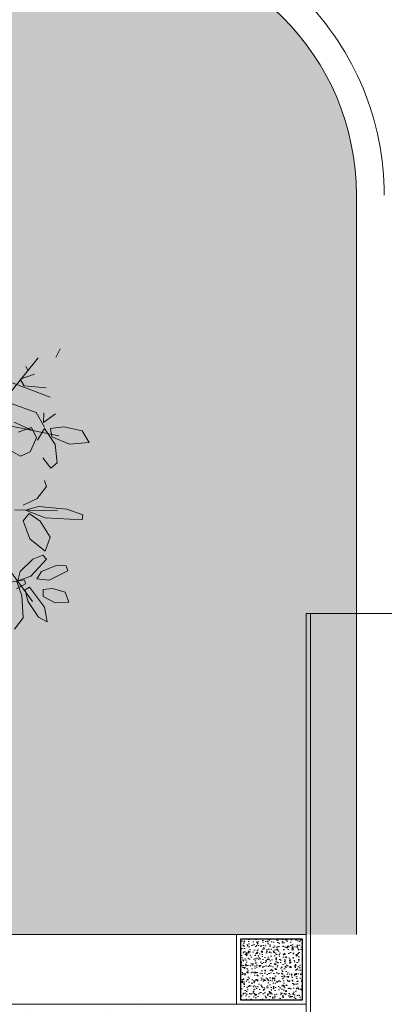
# Model space of a CAD drawing. Header units: millimetres. Extents: x -1567 to 968, y -503 to 481.
# Tile 113 of 145: x -460.58 to -459.27, y -139.44 to -135.91. Entities that reach past the tile are written whole.
import ezdxf

# ---------------------------------------------------------------- set-up
doc = ezdxf.new("R2010")
doc.units = ezdxf.units.MM
doc.layers.get('0').update_dxf_attribs({"lineweight": 0})
for name, color, linetype, lineweight in [('0_COLUMNA ACHURADO', 1, 'Continuous', 30), ('0_MUROS 1', 152, 'Continuous', 5), ('cota', 253, 'Continuous', 0)]:
    doc.layers.add(name, color=color, linetype=linetype, lineweight=lineweight)
doc.layers.add('ARBOLES', color=2, linetype='Continuous')
doc.layers.add('Hatch Jardin', color=64, linetype='Continuous', lineweight=0, true_color=0x729900)

# ---------------------------------------------------------------- blocks, each defined once
blk = doc.blocks.new('GAR')
at = {"lineweight": 0, "transparency": 33554623}
h = blk.add_hatch(dxfattribs=at)
h.set_pattern_fill('AR-CONC', color=1, scale=0.00019, angle=90.00000000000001)
h.set_pattern_definition([(140, (0, 0), (0.0030284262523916, 0.0346150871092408), [0.0036195, -0.0398145]), (85.00000000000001, (0, 0), (-0.0363008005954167, -0.0066962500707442), [0.0028956, -0.0318517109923]), (190.4514447, (0.000252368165, 0.00288458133), (-0.0332723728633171, 0.0279188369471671), [0.003076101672, -0.033837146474]), (136.1842, (-0.009652, 0), (0.0079880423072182, 0.0515050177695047), [0.00542925, -0.05972175]), (186.63555761, (-0.008986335, 0.004292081), (-0.0470109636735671, 0.0451067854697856), [0.0046141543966, -0.0507557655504]), (81.18415117, (-0.009652, 0), (-0.0470109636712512, 0.0451067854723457), [0.0043433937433, -0.0477773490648]), (111, (-0.007239, 0.004826), (0.0194303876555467, 0.0288067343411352), [0.0036195, -0.0398145]), (56.00000000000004, (-0.007239, 0.004826), (-0.0349957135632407, 0.011742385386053), [0.0028956, -0.0318516]), (161.451445, (-0.005619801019, 0.007226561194), (-0.015565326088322, 0.0405491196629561), [0.003076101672, -0.033837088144]), (127.5, (0, 0), (-0.0160654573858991, 0.0005868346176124), [0, -0.03146552, 0, -0.0323342, 0, -0.03197225]), (97.5, (0, 0), (-0.0190343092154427, 0.0126957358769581), [0, -0.01843532, 0, -0.03074162, 0, -0.01218565]), (57.50000000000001, (0, -0.01076198), (0.001088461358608, 0.0257622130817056), [0, -0.012065, 0, -0.0376428, 0, -0.0499491]), (47.5, (0, -0.01558798), (-0.0048310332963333, 0.0281445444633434), [0, -0.0156845, 0, -0.02499868, 0, -0.0354711])])
h.paths.add_polyline_path([(19.60822676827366, 126.7165921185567), (19.60822676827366, 126.4965921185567), (19.82822676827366, 126.4965921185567), (19.82822676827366, 126.7165921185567)])
at = {"layer": '0_COLUMNA ACHURADO', "lineweight": 5}
blk.add_lwpolyline([(19.59322676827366, 126.7315921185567), (19.84322676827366, 126.7315921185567), (19.84322676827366, 126.4815921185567), (19.59322676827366, 126.4815921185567)], close=True, dxfattribs=at)
at = {"layer": '0_COLUMNA ACHURADO'}
blk.add_lwpolyline([(19.60822676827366, 126.7165921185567), (19.82822676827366, 126.7165921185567), (19.82822676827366, 126.4965921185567), (19.60822676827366, 126.4965921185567)], close=True, dxfattribs=at)
blk = doc.blocks.new('ARR2')
at = {"layer": 'ARBOLES', "color": 88, "lineweight": 5, "true_color": 0x0d3805}
for p, q in [((2741.742155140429, 1214.941109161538), (2742.42773369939, 1214.682331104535)), ((2742.457037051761, 1214.888492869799), (2742.480703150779, 1214.933445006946)), ((2742.08627689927, 1214.544242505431), (2742.366752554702, 1214.886608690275)), ((2742.301348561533, 1214.841451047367), (2742.314915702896, 1214.8188167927)), ((2742.347227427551, 1214.802183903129), (2742.272014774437, 1214.77639276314)), ((2742.272014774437, 1214.77639276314), (2742.29323591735, 1214.740530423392)), ((2742.29323591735, 1214.740530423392), (2742.407854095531, 1214.73096112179)), ((2742.355347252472, 1214.603907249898), (2742.225438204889, 1214.649290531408)), ((2742.399083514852, 1214.527595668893), (2742.355347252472, 1214.603907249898)), ((2742.396109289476, 1214.602249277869), (2742.394494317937, 1214.551473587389)), ((2742.394494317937, 1214.551473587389), (2742.455729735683, 1214.59704644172)), ((2742.087958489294, 1214.560711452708), (2742.472819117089, 1214.482677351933)), ((2742.241714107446, 1214.552892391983), (2742.337142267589, 1214.509296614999)), ((2742.332208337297, 1214.526328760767), (2742.261780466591, 1214.501623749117)), ((2742.357194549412, 1214.472300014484), (2742.332208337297, 1214.526328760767)), ((2742.499117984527, 1214.529097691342), (2742.43028621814, 1214.520200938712)), ((2742.594117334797, 1214.508408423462), (2742.499117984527, 1214.529097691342)), ((2742.324835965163, 1214.39987801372), (2742.357194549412, 1214.472300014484)), ((2742.398849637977, 1214.519462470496), (2742.362665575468, 1214.459381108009)), ((2742.454173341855, 1214.437670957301), (2742.398849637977, 1214.519462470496)), ((2742.43028621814, 1214.520200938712), (2742.437685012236, 1214.47738425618)), ((2742.437685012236, 1214.47738425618), (2742.528959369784, 1214.43959086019)), ((2742.630104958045, 1214.447123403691), (2742.594117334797, 1214.508408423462)), ((2742.465151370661, 1214.342265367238), (2742.454173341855, 1214.437670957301)), ((2742.528959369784, 1214.43959086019), (2742.630104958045, 1214.447123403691)), ((2742.231512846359, 1214.400929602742), (2742.273646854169, 1214.376611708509)), ((2742.273646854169, 1214.376611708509), (2742.324835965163, 1214.39987801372)), ((2742.390377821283, 1214.369112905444), (2742.431320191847, 1214.315278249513)), ((2742.431320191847, 1214.315278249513), (2742.465151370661, 1214.342265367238)), ((2742.409448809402, 1214.219631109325), (2742.360309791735, 1214.157905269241)), ((2742.398812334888, 1214.251161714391), (2742.409448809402, 1214.219631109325)), ((2742.360309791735, 1214.157905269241), (2742.287684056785, 1214.12247705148)), ((2742.367553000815, 1214.115987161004), (2742.300300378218, 1214.097918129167)), ((2742.515153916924, 1214.101733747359), (2742.367553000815, 1214.115987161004)), ((2742.245456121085, 1214.099424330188), (2742.465934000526, 1214.094643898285)), ((2742.319004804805, 1214.080606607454), (2742.288047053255, 1214.042043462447)), ((2742.300300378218, 1214.097918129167), (2742.402466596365, 1214.058357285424)), ((2742.376550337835, 1214.039462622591), (2742.319004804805, 1214.080606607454)), ((2742.598163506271, 1214.073320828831), (2742.515153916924, 1214.101733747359)), ((2742.59484252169, 1214.047141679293), (2742.598163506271, 1214.073320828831)), ((2742.288047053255, 1214.042043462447), (2742.322275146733, 1213.948806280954)), ((2742.427997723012, 1213.956963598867), (2742.376550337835, 1214.039462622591)), ((2742.402466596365, 1214.058357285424), (2742.59484252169, 1214.047141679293)), ((2742.322275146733, 1213.948806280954), (2742.402134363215, 1213.884025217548)), ((2742.402134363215, 1213.884025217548), (2742.427997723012, 1213.956963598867)), ((2742.150319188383, 1213.877908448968), (2742.336007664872, 1213.623694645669)), ((2742.390559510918, 1213.864523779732), (2742.338292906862, 1213.843318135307)), ((2742.408945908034, 1213.843687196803), (2742.390559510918, 1213.864523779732)), ((2742.338292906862, 1213.843318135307), (2742.272545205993, 1213.779073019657)), ((2742.328772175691, 1213.754566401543), (2742.408945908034, 1213.843687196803)), ((2742.459388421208, 1213.811117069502), (2742.383224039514, 1213.780205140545)), ((2742.510446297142, 1213.808793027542), (2742.459388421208, 1213.811117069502)), ((2742.519416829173, 1213.782491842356), (2742.510446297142, 1213.808793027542)), ((2742.272545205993, 1213.779073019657), (2742.261002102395, 1213.731826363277)), ((2742.383224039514, 1213.780205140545), (2742.358424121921, 1213.742385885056)), ((2742.423115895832, 1213.735089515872), (2742.519416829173, 1213.782491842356)), ((2742.182627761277, 1213.71751557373), (2742.294477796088, 1213.735849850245)), ((2742.299716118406, 1213.715659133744), (2742.254409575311, 1213.689417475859)), ((2742.281561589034, 1213.653021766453), (2742.255770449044, 1213.728234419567)), ((2742.261002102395, 1213.731826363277), (2742.328772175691, 1213.754566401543)), ((2742.294477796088, 1213.735849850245), (2742.299716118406, 1213.715659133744)), ((2742.358424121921, 1213.742385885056), (2742.423115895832, 1213.735089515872)), ((2742.320828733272, 1213.69890063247), (2742.298194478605, 1213.685333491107)), ((2742.298194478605, 1213.685333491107), (2742.312735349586, 1213.626568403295)), ((2742.398632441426, 1213.594548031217), (2742.320828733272, 1213.69890063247)), ((2742.440704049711, 1213.691845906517), (2742.391267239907, 1213.686089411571)), ((2742.391267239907, 1213.686089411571), (2742.39256891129, 1213.650384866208)), ((2742.505913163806, 1213.672433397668), (2742.440704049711, 1213.691845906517)), ((2742.525716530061, 1213.62072822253), (2742.505913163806, 1213.672433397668)), ((2742.28805942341, 1213.539321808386), (2742.281561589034, 1213.653021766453)), ((2742.39256891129, 1213.650384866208), (2742.453578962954, 1213.616867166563)), ((2742.453578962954, 1213.616867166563), (2742.525716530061, 1213.62072822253))]:
    blk.add_line(p, q, dxfattribs=at)
at = {"layer": 'ARBOLES', "color": 86, "lineweight": 5, "true_color": 0x1a760a}
for p, q in [((2742.312735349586, 1213.626568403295), (2742.367870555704, 1213.543212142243)), ((2742.412822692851, 1213.519546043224), (2742.398632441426, 1213.594548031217)), ((2742.243347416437, 1213.480210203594), (2742.28805942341, 1213.539321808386)), ((2742.367870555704, 1213.543212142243), (2742.412822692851, 1213.519546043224))]:
    blk.add_line(p, q, dxfattribs=at)
blk = doc.blocks.new('INGRESO GENERAL')
at = {"lineweight": 0, "true_color": 0x636466}
h = blk.add_hatch(dxfattribs=at)
h.set_pattern_fill('ANSI31', color=251, scale=0.15, angle=45)
h.set_pattern_definition([(90, (-559.549051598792, -172.1162593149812), (-0.4762500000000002, 0), [])])
h.paths.add_polyline_path([(-525.5033449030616, -156.9875692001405), (-537.1783565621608, -156.9875692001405), (-537.1783565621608, -162.377569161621), (-525.5033449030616, -162.377569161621)])
at = {"layer": '0_MUROS 1', "lineweight": 5}
blk.add_lwpolyline([(-537.1783565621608, -156.9875692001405), (-525.5033449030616, -156.9875692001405), (-525.5033449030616, -162.377569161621), (-537.1783565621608, -162.377569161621)], close=True, dxfattribs=at)

msp = doc.modelspace()

# ---------------------------------------------------------------- hatches: boundary and pattern name
at = {"layer": 'Hatch Jardin', "lineweight": 0, "true_color": 0x136734, "transparency": 33554597}
h = msp.add_hatch(dxfattribs=at)
h.set_pattern_fill('AR-SAND', color=116, scale=0.0034, angle=304.2117042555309, style=0)
h.set_pattern_definition([(341.7117042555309, (-28.12582476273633, -178.5749966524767), (0.1345488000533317, 0.0980578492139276), [0, -0.1312671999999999, 0, -0.1468119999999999, 0, -0.1403349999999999]), (311.7117042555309, (-28.12582476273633, -178.5749966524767), (0.2874820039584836, 0.010640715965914), [0, -0.0708152, 0, -0.1183132, 0, -0.045339]), (271.7117042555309, (-28.18554877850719, -178.4871540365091), (0.1516147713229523, -0.2221272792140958), [0, -0.04318, 0, -0.1554479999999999, 0, -0.2029459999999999]), (261.7117042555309, (-28.18554877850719, -178.4871540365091), (0.2086465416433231, -0.1720714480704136), [0, -0.02159, 0, -0.1019048, 0, -0.116586])])
edge = h.paths.add_edge_path()
edge.add_line((-459.3717007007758, -139.1910624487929), (-479.0162829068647, -139.1910624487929))
edge.add_line((-479.0162829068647, -139.1910624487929), (-479.0162829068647, -136.5410625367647))
edge.add_arc((-478.1162829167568, -136.5410625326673), 0.8999999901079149, 89.99879374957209, 180.0000002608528, ccw=False)
edge.add_line((-478.1162639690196, -135.6410625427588), (-460.2707120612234, -135.6410625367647))
edge.add_arc((-460.2717057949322, -136.5410619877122), 0.8999999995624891, 0.026811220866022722, 89.93673693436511, ccw=False)
edge.add_line((-459.371705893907, -136.5406408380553), (-459.3717007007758, -139.1910624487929))
h = msp.add_hatch(dxfattribs=at)
h.set_pattern_fill('AR-SAND', color=116, scale=0.0034, angle=304.2117042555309, style=0)
h.set_pattern_definition([(341.7117042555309, (-10.71124254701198, -182.3750449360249), (0.1345488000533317, 0.0980578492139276), [0, -0.1312671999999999, 0, -0.1468119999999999, 0, -0.1403349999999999]), (311.7117042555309, (-10.71124254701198, -182.3750449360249), (0.2874820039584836, 0.010640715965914), [0, -0.0708152, 0, -0.1183132, 0, -0.045339]), (271.7117042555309, (-10.77096656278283, -182.2872023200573), (0.1516147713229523, -0.2221272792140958), [0, -0.04318, 0, -0.1554479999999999, 0, -0.2029459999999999]), (261.7117042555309, (-10.77096656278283, -182.2872023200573), (0.2086465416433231, -0.1720714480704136), [0, -0.02159, 0, -0.1019048, 0, -0.116586])])
h.paths.add_polyline_path([(-459.7016817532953, -144.2911106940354), (-461.8063018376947, -144.2911109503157), (-461.8062639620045, -139.441110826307), (-459.7017196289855, -139.4411108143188)])

# ---------------------------------------------------------------- linework, layer by layer
at = {"color": 252, "true_color": 0x939598}
msp.add_lwpolyline([(-459.371705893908, -136.5406402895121), (-459.3717007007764, -139.1910620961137)], dxfattribs=at)
msp.add_lwpolyline([(-479.1162829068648, -139.1910624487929), (-459.5517006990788, -139.1910624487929), (-459.5517006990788, -139.4411108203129), (-479.1162829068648, -139.4411108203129)], close=True)
for centre, radius, start, end in [((-460.2717035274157, -136.5410596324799), 0.9999977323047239, 359.9998650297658, 90.00012992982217), ((-460.2717057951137, -136.5410619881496), 0.9, 0, 90)]:
    msp.add_arc(centre, radius, start, end, dxfattribs=at)

# ---------------------------------------------------------------- block references
at = {"lineweight": 0}
msp.add_blockref('INGRESO GENERAL', (77.6266441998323, 18.94645842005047), dxfattribs=at)
msp.add_blockref('GAR', (-479.3949274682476, -265.9227029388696))
at = {"layer": 'cota', "xscale": 0.6917913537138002, "yscale": 0.6917913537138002, "zscale": 0.6917913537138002}
msp.add_blockref('ARR2', (-2357.657811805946, -977.5722181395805, 1350.802885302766), dxfattribs=at)

doc.saveas('drawing.dxf')
